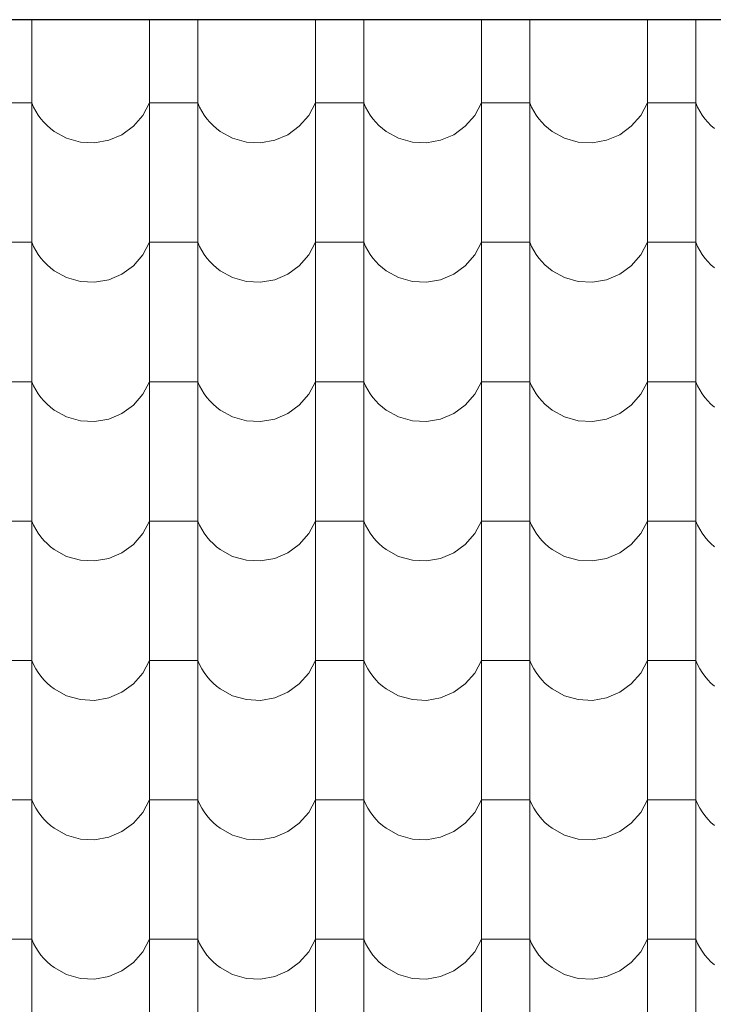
# Model space of a CAD drawing. Header units: millimetres. Extents: x -29624 to 9939, y -6894 to 6495.
# Tile 197 of 243: x 1897 to 2035, y -3377 to -3181. Entities that reach past the tile are written whole.
import ezdxf

# ---------------------------------------------------------------- set-up
doc = ezdxf.new("R2010")
doc.units = ezdxf.units.MM
doc.header["$MEASUREMENT"] = 0
doc.layers.add('810-G Ogólne', color=7, linetype='Continuous')
doc.layers.add('990-D Import IFC', color=7, linetype='Continuous')

# ---------------------------------------------------------------- blocks, each defined once
blk = doc.blocks.new('*X1822', base_point=(515069.4, 47309.9))
at = {"layer": '990-D Import IFC', "color": 251, "linetype": 'Continuous', "lineweight": 13, "true_color": 0x6a6a6a}
for p, q in [((528977.5, -15788.8), (528977.5, -15846.1)), ((529211.4, -15788.8), (529211.4, -15846.1)), ((529307.5, -15788.8), (529307.5, -15846.1)), ((529541.4, -15788.8), (529541.4, -15846.1)), ((529637.5, -15788.8), (529637.5, -15846.1)), ((529871.4, -15788.8), (529871.4, -15846.1)), ((529967.5, -15788.8), (529967.5, -15846.1)), ((530201.4, -15788.8), (530201.4, -15846.1)), ((530297.5, -15788.8), (530297.5, -15846.1)), ((528977.5, -15846.1), (528977.5, -16123.1)), ((529211.4, -15846.1), (529211.4, -16123.1)), ((529307.5, -15846.1), (529307.5, -16123.1)), ((529541.4, -15846.1), (529541.4, -16123.1)), ((529637.5, -15846.1), (529637.5, -16123.1)), ((529871.4, -15846.1), (529871.4, -16123.1)), ((529967.5, -15846.1), (529967.5, -16123.1)), ((530201.4, -15846.1), (530201.4, -16123.1)), ((530297.5, -15846.1), (530297.5, -16123.1)), ((528977.5, -15954.2), (528929.4, -15954.2)), ((528977.5, -15954.2), (528981.1, -15962.5)), ((528981.1, -15962.5), (528985.4, -15970.6)), ((529198.1, -15979.2), (529211.4, -15954.2)), ((529259.4, -15954.2), (529211.4, -15954.2)), ((529307.5, -15954.2), (529259.4, -15954.2)), ((529307.5, -15954.2), (529311.1, -15962.5)), ((529311.1, -15962.5), (529315.4, -15970.6)), ((529528.1, -15979.2), (529541.4, -15954.2)), ((529589.4, -15954.2), (529541.4, -15954.2)), ((529637.5, -15954.2), (529589.4, -15954.2)), ((529637.5, -15954.2), (529641.1, -15962.5)), ((529641.1, -15962.5), (529645.4, -15970.6)), ((529858.1, -15979.2), (529871.4, -15954.2)), ((529919.4, -15954.2), (529871.4, -15954.2)), ((529967.5, -15954.2), (529919.4, -15954.2)), ((529967.5, -15954.2), (529971.1, -15962.5)), ((529971.1, -15962.5), (529975.4, -15970.6)), ((530188.1, -15979.2), (530201.4, -15954.2)), ((530249.4, -15954.2), (530201.4, -15954.2)), ((530297.5, -15954.2), (530249.4, -15954.2)), ((530297.5, -15954.2), (530301.1, -15962.5)), ((530301.1, -15962.5), (530305.4, -15970.6)), ((528985.4, -15970.6), (528990.2, -15978.3)), ((528990.2, -15978.3), (528995.5, -15985.7)), ((528995.5, -15985.7), (529001.4, -15992.6)), ((529179.4, -16000.7), (529198.1, -15979.2)), ((529315.4, -15970.6), (529320.2, -15978.3)), ((529320.2, -15978.3), (529325.5, -15985.7)), ((529325.5, -15985.7), (529331.4, -15992.6)), ((529509.4, -16000.7), (529528.1, -15979.2)), ((529645.4, -15970.6), (529650.2, -15978.3)), ((529650.2, -15978.3), (529655.5, -15985.7)), ((529655.5, -15985.7), (529661.4, -15992.6)), ((529839.4, -16000.7), (529858.1, -15979.2)), ((529975.4, -15970.6), (529980.2, -15978.3)), ((529980.2, -15978.3), (529985.5, -15985.7)), ((529985.5, -15985.7), (529991.4, -15992.6)), ((530169.4, -16000.7), (530188.1, -15979.2)), ((530305.4, -15970.6), (530310.2, -15978.3)), ((530310.2, -15978.3), (530315.5, -15985.7)), ((530315.5, -15985.7), (530321.4, -15992.6)), ((529001.4, -15992.6), (529007.8, -15999.1)), ((529007.8, -15999.1), (529014.6, -16005.2)), ((529014.6, -16005.2), (529021.9, -16010.7)), ((529156.5, -16017.4), (529179.4, -16000.7)), ((529331.4, -15992.6), (529337.8, -15999.1)), ((529337.8, -15999.1), (529344.6, -16005.2)), ((529344.6, -16005.2), (529351.9, -16010.7)), ((529486.5, -16017.4), (529509.4, -16000.7)), ((529661.4, -15992.6), (529667.8, -15999.1)), ((529667.8, -15999.1), (529674.6, -16005.2)), ((529674.6, -16005.2), (529681.9, -16010.7)), ((529816.5, -16017.4), (529839.4, -16000.7)), ((529991.4, -15992.6), (529997.8, -15999.1)), ((529997.8, -15999.1), (530004.6, -16005.2)), ((530004.6, -16005.2), (530011.9, -16010.7)), ((530146.5, -16017.4), (530169.4, -16000.7)), ((530321.4, -15992.6), (530327.8, -15999.1)), ((530327.8, -15999.1), (530334.6, -16005.2)), ((529021.9, -16010.7), (529046.7, -16024.4)), ((529046.7, -16024.4), (529074.1, -16032.1)), ((529130.4, -16028.5), (529156.5, -16017.4)), ((529351.9, -16010.7), (529376.7, -16024.4)), ((529376.7, -16024.4), (529404.1, -16032.1)), ((529460.4, -16028.5), (529486.5, -16017.4)), ((529681.9, -16010.7), (529706.7, -16024.4)), ((529706.7, -16024.4), (529734.1, -16032.1)), ((529790.4, -16028.5), (529816.5, -16017.4)), ((530011.9, -16010.7), (530036.7, -16024.4)), ((530036.7, -16024.4), (530064.1, -16032.1)), ((530120.4, -16028.5), (530146.5, -16017.4)), ((529074.1, -16032.1), (529102.4, -16033.5)), ((529102.4, -16033.5), (529130.4, -16028.5)), ((529404.1, -16032.1), (529432.4, -16033.5)), ((529432.4, -16033.5), (529460.4, -16028.5)), ((529734.1, -16032.1), (529762.4, -16033.5)), ((529762.4, -16033.5), (529790.4, -16028.5)), ((530064.1, -16032.1), (530092.4, -16033.5)), ((530092.4, -16033.5), (530120.4, -16028.5)), ((528977.5, -16123.1), (528977.5, -16400.1)), ((529211.4, -16123.1), (529211.4, -16400.1)), ((529307.5, -16123.1), (529307.5, -16400.1)), ((529541.4, -16123.1), (529541.4, -16400.1)), ((529637.5, -16123.1), (529637.5, -16400.1)), ((529871.4, -16123.1), (529871.4, -16400.1)), ((529967.5, -16123.1), (529967.5, -16400.1)), ((530201.4, -16123.1), (530201.4, -16400.1)), ((530297.5, -16123.1), (530297.5, -16400.1)), ((528977.5, -16231.2), (528929.4, -16231.2)), ((528977.5, -16231.2), (528981.1, -16239.5)), ((528981.1, -16239.5), (528985.4, -16247.6)), ((529198.1, -16256.2), (529211.4, -16231.2)), ((529259.4, -16231.2), (529211.4, -16231.2)), ((529307.5, -16231.2), (529259.4, -16231.2)), ((529307.5, -16231.2), (529311.1, -16239.5)), ((529311.1, -16239.5), (529315.4, -16247.6)), ((529528.1, -16256.2), (529541.4, -16231.2)), ((529589.4, -16231.2), (529541.4, -16231.2)), ((529637.5, -16231.2), (529589.4, -16231.2)), ((529637.5, -16231.2), (529641.1, -16239.5)), ((529641.1, -16239.5), (529645.4, -16247.6)), ((529858.1, -16256.2), (529871.4, -16231.2)), ((529919.4, -16231.2), (529871.4, -16231.2)), ((529967.5, -16231.2), (529919.4, -16231.2)), ((529967.5, -16231.2), (529971.1, -16239.5)), ((529971.1, -16239.5), (529975.4, -16247.6)), ((530188.1, -16256.2), (530201.4, -16231.2)), ((530249.4, -16231.2), (530201.4, -16231.2)), ((530297.5, -16231.2), (530249.4, -16231.2)), ((530297.5, -16231.2), (530301.1, -16239.5)), ((530301.1, -16239.5), (530305.4, -16247.6)), ((528985.4, -16247.6), (528990.2, -16255.3)), ((528990.2, -16255.3), (528995.5, -16262.7)), ((529179.4, -16277.7), (529198.1, -16256.2)), ((529315.4, -16247.6), (529320.2, -16255.3)), ((529320.2, -16255.3), (529325.5, -16262.7)), ((529509.4, -16277.7), (529528.1, -16256.2)), ((529645.4, -16247.6), (529650.2, -16255.3)), ((529650.2, -16255.3), (529655.5, -16262.7)), ((529839.4, -16277.7), (529858.1, -16256.2)), ((529975.4, -16247.6), (529980.2, -16255.3)), ((529980.2, -16255.3), (529985.5, -16262.7)), ((530169.4, -16277.7), (530188.1, -16256.2)), ((530305.4, -16247.6), (530310.2, -16255.3)), ((530310.2, -16255.3), (530315.5, -16262.7)), ((528995.5, -16262.7), (529001.4, -16269.6)), ((529001.4, -16269.6), (529007.8, -16276.1)), ((529007.8, -16276.1), (529014.6, -16282.2)), ((529156.5, -16294.4), (529179.4, -16277.7)), ((529325.5, -16262.7), (529331.4, -16269.6)), ((529331.4, -16269.6), (529337.8, -16276.1)), ((529337.8, -16276.1), (529344.6, -16282.2)), ((529486.5, -16294.4), (529509.4, -16277.7)), ((529655.5, -16262.7), (529661.4, -16269.6)), ((529661.4, -16269.6), (529667.8, -16276.1)), ((529667.8, -16276.1), (529674.6, -16282.2)), ((529816.5, -16294.4), (529839.4, -16277.7)), ((529985.5, -16262.7), (529991.4, -16269.6)), ((529991.4, -16269.6), (529997.8, -16276.1)), ((529997.8, -16276.1), (530004.6, -16282.2)), ((530146.5, -16294.4), (530169.4, -16277.7)), ((530315.5, -16262.7), (530321.4, -16269.6)), ((530321.4, -16269.6), (530327.8, -16276.1)), ((530327.8, -16276.1), (530334.6, -16282.2)), ((529014.6, -16282.2), (529021.9, -16287.7)), ((529021.9, -16287.7), (529046.7, -16301.4)), ((529130.4, -16305.5), (529156.5, -16294.4)), ((529344.6, -16282.2), (529351.9, -16287.7)), ((529351.9, -16287.7), (529376.7, -16301.4)), ((529460.4, -16305.5), (529486.5, -16294.4)), ((529674.6, -16282.2), (529681.9, -16287.7)), ((529681.9, -16287.7), (529706.7, -16301.4)), ((529790.4, -16305.5), (529816.5, -16294.4)), ((530004.6, -16282.2), (530011.9, -16287.7)), ((530011.9, -16287.7), (530036.7, -16301.4)), ((530120.4, -16305.5), (530146.5, -16294.4)), ((529046.7, -16301.4), (529074.1, -16309.1)), ((529074.1, -16309.1), (529102.4, -16310.5)), ((529102.4, -16310.5), (529130.4, -16305.5)), ((529376.7, -16301.4), (529404.1, -16309.1)), ((529404.1, -16309.1), (529432.4, -16310.5)), ((529432.4, -16310.5), (529460.4, -16305.5)), ((529706.7, -16301.4), (529734.1, -16309.1)), ((529734.1, -16309.1), (529762.4, -16310.5)), ((529762.4, -16310.5), (529790.4, -16305.5)), ((530036.7, -16301.4), (530064.1, -16309.1)), ((530064.1, -16309.1), (530092.4, -16310.5)), ((530092.4, -16310.5), (530120.4, -16305.5)), ((528977.5, -16400.1), (528977.5, -16677.1)), ((529211.4, -16400.1), (529211.4, -16677.1)), ((529307.5, -16400.1), (529307.5, -16677.1)), ((529541.4, -16400.1), (529541.4, -16677.1)), ((529637.5, -16400.1), (529637.5, -16677.1)), ((529871.4, -16400.1), (529871.4, -16677.1)), ((529967.5, -16400.1), (529967.5, -16677.1)), ((530201.4, -16400.1), (530201.4, -16677.1)), ((530297.5, -16400.1), (530297.5, -16677.1)), ((528977.5, -16508.2), (528929.4, -16508.2)), ((528977.5, -16508.2), (528981.1, -16516.5)), ((529198.1, -16533.2), (529211.4, -16508.2)), ((529259.4, -16508.2), (529211.4, -16508.2)), ((529307.5, -16508.2), (529259.4, -16508.2)), ((529307.5, -16508.2), (529311.1, -16516.5)), ((529528.1, -16533.2), (529541.4, -16508.2)), ((529589.4, -16508.2), (529541.4, -16508.2)), ((529637.5, -16508.2), (529589.4, -16508.2)), ((529637.5, -16508.2), (529641.1, -16516.5)), ((529858.1, -16533.2), (529871.4, -16508.2)), ((529919.4, -16508.2), (529871.4, -16508.2)), ((529967.5, -16508.2), (529919.4, -16508.2)), ((529967.5, -16508.2), (529971.1, -16516.5)), ((530188.1, -16533.2), (530201.4, -16508.2)), ((530249.4, -16508.2), (530201.4, -16508.2)), ((530297.5, -16508.2), (530249.4, -16508.2)), ((530297.5, -16508.2), (530301.1, -16516.5)), ((528981.1, -16516.5), (528985.4, -16524.6)), ((528985.4, -16524.6), (528990.2, -16532.3)), ((528990.2, -16532.3), (528995.5, -16539.7)), ((529179.4, -16554.7), (529198.1, -16533.2)), ((529311.1, -16516.5), (529315.4, -16524.6)), ((529315.4, -16524.6), (529320.2, -16532.3)), ((529320.2, -16532.3), (529325.5, -16539.7)), ((529509.4, -16554.7), (529528.1, -16533.2)), ((529641.1, -16516.5), (529645.4, -16524.6)), ((529645.4, -16524.6), (529650.2, -16532.3)), ((529650.2, -16532.3), (529655.5, -16539.7)), ((529839.4, -16554.7), (529858.1, -16533.2)), ((529971.1, -16516.5), (529975.4, -16524.6)), ((529975.4, -16524.6), (529980.2, -16532.3)), ((529980.2, -16532.3), (529985.5, -16539.7)), ((530169.4, -16554.7), (530188.1, -16533.2)), ((530301.1, -16516.5), (530305.4, -16524.6)), ((530305.4, -16524.6), (530310.2, -16532.3)), ((530310.2, -16532.3), (530315.5, -16539.7)), ((528995.5, -16539.7), (529001.4, -16546.6)), ((529001.4, -16546.6), (529007.8, -16553.1)), ((529007.8, -16553.1), (529014.6, -16559.2)), ((529325.5, -16539.7), (529331.4, -16546.6)), ((529331.4, -16546.6), (529337.8, -16553.1)), ((529337.8, -16553.1), (529344.6, -16559.2)), ((529655.5, -16539.7), (529661.4, -16546.6)), ((529661.4, -16546.6), (529667.8, -16553.1)), ((529667.8, -16553.1), (529674.6, -16559.2)), ((529985.5, -16539.7), (529991.4, -16546.6)), ((529991.4, -16546.6), (529997.8, -16553.1)), ((529997.8, -16553.1), (530004.6, -16559.2)), ((530315.5, -16539.7), (530321.4, -16546.6)), ((530321.4, -16546.6), (530327.8, -16553.1)), ((530327.8, -16553.1), (530334.6, -16559.2)), ((529014.6, -16559.2), (529021.9, -16564.7)), ((529021.9, -16564.7), (529046.7, -16578.4)), ((529130.4, -16582.5), (529156.5, -16571.4)), ((529156.5, -16571.4), (529179.4, -16554.7)), ((529344.6, -16559.2), (529351.9, -16564.7)), ((529351.9, -16564.7), (529376.7, -16578.4)), ((529460.4, -16582.5), (529486.5, -16571.4)), ((529486.5, -16571.4), (529509.4, -16554.7)), ((529674.6, -16559.2), (529681.9, -16564.7)), ((529681.9, -16564.7), (529706.7, -16578.4)), ((529790.4, -16582.5), (529816.5, -16571.4)), ((529816.5, -16571.4), (529839.4, -16554.7)), ((530004.6, -16559.2), (530011.9, -16564.7)), ((530011.9, -16564.7), (530036.7, -16578.4)), ((530120.4, -16582.5), (530146.5, -16571.4)), ((530146.5, -16571.4), (530169.4, -16554.7)), ((529046.7, -16578.4), (529074.1, -16586.1)), ((529074.1, -16586.1), (529102.4, -16587.5)), ((529102.4, -16587.5), (529130.4, -16582.5)), ((529376.7, -16578.4), (529404.1, -16586.1)), ((529404.1, -16586.1), (529432.4, -16587.5)), ((529432.4, -16587.5), (529460.4, -16582.5)), ((529706.7, -16578.4), (529734.1, -16586.1)), ((529734.1, -16586.1), (529762.4, -16587.5)), ((529762.4, -16587.5), (529790.4, -16582.5)), ((530036.7, -16578.4), (530064.1, -16586.1)), ((530064.1, -16586.1), (530092.4, -16587.5)), ((530092.4, -16587.5), (530120.4, -16582.5)), ((528977.5, -16677.1), (528977.5, -16954.1)), ((529211.4, -16677.1), (529211.4, -16954.1)), ((529307.5, -16677.1), (529307.5, -16954.1)), ((529541.4, -16677.1), (529541.4, -16954.1)), ((529637.5, -16677.1), (529637.5, -16954.1)), ((529871.4, -16677.1), (529871.4, -16954.1)), ((529967.5, -16677.1), (529967.5, -16954.1)), ((530201.4, -16677.1), (530201.4, -16954.1)), ((530297.5, -16677.1), (530297.5, -16954.1)), ((528977.5, -16785.2), (528929.4, -16785.2)), ((528977.5, -16785.2), (528981.1, -16793.5)), ((529198.1, -16810.2), (529211.4, -16785.2)), ((529259.4, -16785.2), (529211.4, -16785.2)), ((529307.5, -16785.2), (529259.4, -16785.2)), ((529307.5, -16785.2), (529311.1, -16793.5)), ((529528.1, -16810.2), (529541.4, -16785.2)), ((529589.4, -16785.2), (529541.4, -16785.2)), ((529637.5, -16785.2), (529589.4, -16785.2)), ((529637.5, -16785.2), (529641.1, -16793.5)), ((529858.1, -16810.2), (529871.4, -16785.2)), ((529919.4, -16785.2), (529871.4, -16785.2)), ((529967.5, -16785.2), (529919.4, -16785.2)), ((529967.5, -16785.2), (529971.1, -16793.5)), ((530188.1, -16810.2), (530201.4, -16785.2)), ((530249.4, -16785.2), (530201.4, -16785.2)), ((530297.5, -16785.2), (530249.4, -16785.2)), ((530297.5, -16785.2), (530301.1, -16793.5)), ((528981.1, -16793.5), (528985.4, -16801.6)), ((528985.4, -16801.6), (528990.2, -16809.3)), ((529311.1, -16793.5), (529315.4, -16801.6)), ((529315.4, -16801.6), (529320.2, -16809.3)), ((529641.1, -16793.5), (529645.4, -16801.6)), ((529645.4, -16801.6), (529650.2, -16809.3)), ((529971.1, -16793.5), (529975.4, -16801.6)), ((529975.4, -16801.6), (529980.2, -16809.3)), ((530301.1, -16793.5), (530305.4, -16801.6)), ((530305.4, -16801.6), (530310.2, -16809.3)), ((528990.2, -16809.3), (528995.5, -16816.7)), ((528995.5, -16816.7), (529001.4, -16823.6)), ((529001.4, -16823.6), (529007.8, -16830.1)), ((529179.4, -16831.7), (529198.1, -16810.2)), ((529320.2, -16809.3), (529325.5, -16816.7)), ((529325.5, -16816.7), (529331.4, -16823.6)), ((529331.4, -16823.6), (529337.8, -16830.1)), ((529509.4, -16831.7), (529528.1, -16810.2)), ((529650.2, -16809.3), (529655.5, -16816.7)), ((529655.5, -16816.7), (529661.4, -16823.6)), ((529661.4, -16823.6), (529667.8, -16830.1)), ((529839.4, -16831.7), (529858.1, -16810.2)), ((529980.2, -16809.3), (529985.5, -16816.7)), ((529985.5, -16816.7), (529991.4, -16823.6)), ((529991.4, -16823.6), (529997.8, -16830.1)), ((530169.4, -16831.7), (530188.1, -16810.2)), ((530310.2, -16809.3), (530315.5, -16816.7)), ((530315.5, -16816.7), (530321.4, -16823.6)), ((530321.4, -16823.6), (530327.8, -16830.1)), ((529007.8, -16830.1), (529014.6, -16836.2)), ((529014.6, -16836.2), (529021.9, -16841.7)), ((529021.9, -16841.7), (529046.7, -16855.4)), ((529156.5, -16848.4), (529179.4, -16831.7)), ((529337.8, -16830.1), (529344.6, -16836.2)), ((529344.6, -16836.2), (529351.9, -16841.7)), ((529351.9, -16841.7), (529376.7, -16855.4)), ((529486.5, -16848.4), (529509.4, -16831.7)), ((529667.8, -16830.1), (529674.6, -16836.2)), ((529674.6, -16836.2), (529681.9, -16841.7)), ((529681.9, -16841.7), (529706.7, -16855.4)), ((529816.5, -16848.4), (529839.4, -16831.7)), ((529997.8, -16830.1), (530004.6, -16836.2)), ((530004.6, -16836.2), (530011.9, -16841.7)), ((530011.9, -16841.7), (530036.7, -16855.4)), ((530146.5, -16848.4), (530169.4, -16831.7)), ((530327.8, -16830.1), (530334.6, -16836.2)), ((529046.7, -16855.4), (529074.1, -16863.1)), ((529074.1, -16863.1), (529102.4, -16864.5)), ((529102.4, -16864.5), (529130.4, -16859.5)), ((529130.4, -16859.5), (529156.5, -16848.4)), ((529376.7, -16855.4), (529404.1, -16863.1)), ((529404.1, -16863.1), (529432.4, -16864.5)), ((529432.4, -16864.5), (529460.4, -16859.5)), ((529460.4, -16859.5), (529486.5, -16848.4)), ((529706.7, -16855.4), (529734.1, -16863.1)), ((529734.1, -16863.1), (529762.4, -16864.5)), ((529762.4, -16864.5), (529790.4, -16859.5)), ((529790.4, -16859.5), (529816.5, -16848.4)), ((530036.7, -16855.4), (530064.1, -16863.1)), ((530064.1, -16863.1), (530092.4, -16864.5)), ((530092.4, -16864.5), (530120.4, -16859.5)), ((530120.4, -16859.5), (530146.5, -16848.4)), ((528977.5, -16954.1), (528977.5, -17231.1)), ((529211.4, -16954.1), (529211.4, -17231.1)), ((529307.5, -16954.1), (529307.5, -17231.1)), ((529541.4, -16954.1), (529541.4, -17231.1)), ((529637.5, -16954.1), (529637.5, -17231.1)), ((529871.4, -16954.1), (529871.4, -17231.1)), ((529967.5, -16954.1), (529967.5, -17231.1)), ((530201.4, -16954.1), (530201.4, -17231.1)), ((530297.5, -16954.1), (530297.5, -17231.1)), ((528977.5, -17062.2), (528929.4, -17062.2)), ((528977.5, -17062.2), (528981.1, -17070.5)), ((529198.1, -17087.2), (529211.4, -17062.2)), ((529259.4, -17062.2), (529211.4, -17062.2)), ((529307.5, -17062.2), (529259.4, -17062.2)), ((529307.5, -17062.2), (529311.1, -17070.5)), ((529528.1, -17087.2), (529541.4, -17062.2)), ((529589.4, -17062.2), (529541.4, -17062.2)), ((529637.5, -17062.2), (529589.4, -17062.2)), ((529637.5, -17062.2), (529641.1, -17070.5)), ((529858.1, -17087.2), (529871.4, -17062.2)), ((529919.4, -17062.2), (529871.4, -17062.2)), ((529967.5, -17062.2), (529919.4, -17062.2)), ((529967.5, -17062.2), (529971.1, -17070.5)), ((530188.1, -17087.2), (530201.4, -17062.2)), ((530249.4, -17062.2), (530201.4, -17062.2)), ((530297.5, -17062.2), (530249.4, -17062.2)), ((530297.5, -17062.2), (530301.1, -17070.5)), ((528981.1, -17070.5), (528985.4, -17078.6)), ((528985.4, -17078.6), (528990.2, -17086.3)), ((529311.1, -17070.5), (529315.4, -17078.6)), ((529315.4, -17078.6), (529320.2, -17086.3)), ((529641.1, -17070.5), (529645.4, -17078.6)), ((529645.4, -17078.6), (529650.2, -17086.3)), ((529971.1, -17070.5), (529975.4, -17078.6)), ((529975.4, -17078.6), (529980.2, -17086.3)), ((530301.1, -17070.5), (530305.4, -17078.6)), ((530305.4, -17078.6), (530310.2, -17086.3)), ((528990.2, -17086.3), (528995.5, -17093.7)), ((528995.5, -17093.7), (529001.4, -17100.6)), ((529001.4, -17100.6), (529007.8, -17107.1)), ((529179.4, -17108.7), (529198.1, -17087.2)), ((529320.2, -17086.3), (529325.5, -17093.7)), ((529325.5, -17093.7), (529331.4, -17100.6)), ((529331.4, -17100.6), (529337.8, -17107.1)), ((529509.4, -17108.7), (529528.1, -17087.2)), ((529650.2, -17086.3), (529655.5, -17093.7)), ((529655.5, -17093.7), (529661.4, -17100.6)), ((529661.4, -17100.6), (529667.8, -17107.1)), ((529839.4, -17108.7), (529858.1, -17087.2)), ((529980.2, -17086.3), (529985.5, -17093.7)), ((529985.5, -17093.7), (529991.4, -17100.6)), ((529991.4, -17100.6), (529997.8, -17107.1)), ((530169.4, -17108.7), (530188.1, -17087.2)), ((530310.2, -17086.3), (530315.5, -17093.7)), ((530315.5, -17093.7), (530321.4, -17100.6)), ((530321.4, -17100.6), (530327.8, -17107.1)), ((529007.8, -17107.1), (529014.6, -17113.2)), ((529014.6, -17113.2), (529021.9, -17118.7)), ((529021.9, -17118.7), (529046.7, -17132.4)), ((529156.5, -17125.4), (529179.4, -17108.7)), ((529337.8, -17107.1), (529344.6, -17113.2)), ((529344.6, -17113.2), (529351.9, -17118.7)), ((529351.9, -17118.7), (529376.7, -17132.4)), ((529486.5, -17125.4), (529509.4, -17108.7)), ((529667.8, -17107.1), (529674.6, -17113.2)), ((529674.6, -17113.2), (529681.9, -17118.7)), ((529681.9, -17118.7), (529706.7, -17132.4)), ((529816.5, -17125.4), (529839.4, -17108.7)), ((529997.8, -17107.1), (530004.6, -17113.2)), ((530004.6, -17113.2), (530011.9, -17118.7)), ((530011.9, -17118.7), (530036.7, -17132.4)), ((530146.5, -17125.4), (530169.4, -17108.7)), ((530327.8, -17107.1), (530334.6, -17113.2)), ((529046.7, -17132.4), (529074.1, -17140.1)), ((529074.1, -17140.1), (529102.4, -17141.5)), ((529102.4, -17141.5), (529130.4, -17136.5)), ((529130.4, -17136.5), (529156.5, -17125.4)), ((529376.7, -17132.4), (529404.1, -17140.1)), ((529404.1, -17140.1), (529432.4, -17141.5)), ((529432.4, -17141.5), (529460.4, -17136.5)), ((529460.4, -17136.5), (529486.5, -17125.4)), ((529706.7, -17132.4), (529734.1, -17140.1)), ((529734.1, -17140.1), (529762.4, -17141.5)), ((529762.4, -17141.5), (529790.4, -17136.5)), ((529790.4, -17136.5), (529816.5, -17125.4)), ((530036.7, -17132.4), (530064.1, -17140.1)), ((530064.1, -17140.1), (530092.4, -17141.5)), ((530092.4, -17141.5), (530120.4, -17136.5)), ((530120.4, -17136.5), (530146.5, -17125.4)), ((528977.5, -17231.1), (528977.5, -17508.1)), ((529211.4, -17231.1), (529211.4, -17508.1)), ((529307.5, -17231.1), (529307.5, -17508.1)), ((529541.4, -17231.1), (529541.4, -17508.1)), ((529637.5, -17231.1), (529637.5, -17508.1)), ((529871.4, -17231.1), (529871.4, -17508.1)), ((529967.5, -17231.1), (529967.5, -17508.1)), ((530201.4, -17231.1), (530201.4, -17508.1)), ((530297.5, -17231.1), (530297.5, -17508.1)), ((528977.5, -17339.2), (528929.4, -17339.2)), ((528977.5, -17339.2), (528981.1, -17347.5)), ((528981.1, -17347.5), (528985.4, -17355.6)), ((528985.4, -17355.6), (528990.2, -17363.3)), ((529198.1, -17364.2), (529211.4, -17339.2)), ((529259.4, -17339.2), (529211.4, -17339.2)), ((529307.5, -17339.2), (529259.4, -17339.2)), ((529307.5, -17339.2), (529311.1, -17347.5)), ((529311.1, -17347.5), (529315.4, -17355.6)), ((529315.4, -17355.6), (529320.2, -17363.3)), ((529528.1, -17364.2), (529541.4, -17339.2)), ((529589.4, -17339.2), (529541.4, -17339.2)), ((529637.5, -17339.2), (529589.4, -17339.2)), ((529637.5, -17339.2), (529641.1, -17347.5)), ((529641.1, -17347.5), (529645.4, -17355.6)), ((529645.4, -17355.6), (529650.2, -17363.3)), ((529858.1, -17364.2), (529871.4, -17339.2)), ((529919.4, -17339.2), (529871.4, -17339.2)), ((529967.5, -17339.2), (529919.4, -17339.2)), ((529967.5, -17339.2), (529971.1, -17347.5)), ((529971.1, -17347.5), (529975.4, -17355.6)), ((529975.4, -17355.6), (529980.2, -17363.3)), ((530188.1, -17364.2), (530201.4, -17339.2)), ((530249.4, -17339.2), (530201.4, -17339.2)), ((530297.5, -17339.2), (530249.4, -17339.2)), ((530297.5, -17339.2), (530301.1, -17347.5)), ((530301.1, -17347.5), (530305.4, -17355.6)), ((530305.4, -17355.6), (530310.2, -17363.3)), ((528990.2, -17363.3), (528995.5, -17370.7)), ((528995.5, -17370.7), (529001.4, -17377.6)), ((529179.4, -17385.7), (529198.1, -17364.2)), ((529320.2, -17363.3), (529325.5, -17370.7)), ((529325.5, -17370.7), (529331.4, -17377.6)), ((529509.4, -17385.7), (529528.1, -17364.2)), ((529650.2, -17363.3), (529655.5, -17370.7)), ((529655.5, -17370.7), (529661.4, -17377.6)), ((529839.4, -17385.7), (529858.1, -17364.2)), ((529980.2, -17363.3), (529985.5, -17370.7)), ((529985.5, -17370.7), (529991.4, -17377.6)), ((530169.4, -17385.7), (530188.1, -17364.2)), ((530310.2, -17363.3), (530315.5, -17370.7)), ((530315.5, -17370.7), (530321.4, -17377.6)), ((529001.4, -17377.6), (529007.8, -17384.1)), ((529007.8, -17384.1), (529014.6, -17390.2)), ((529014.6, -17390.2), (529021.9, -17395.7)), ((529021.9, -17395.7), (529046.7, -17409.4)), ((529156.5, -17402.4), (529179.4, -17385.7)), ((529331.4, -17377.6), (529337.8, -17384.1)), ((529337.8, -17384.1), (529344.6, -17390.2)), ((529344.6, -17390.2), (529351.9, -17395.7)), ((529351.9, -17395.7), (529376.7, -17409.4)), ((529486.5, -17402.4), (529509.4, -17385.7)), ((529661.4, -17377.6), (529667.8, -17384.1)), ((529667.8, -17384.1), (529674.6, -17390.2)), ((529674.6, -17390.2), (529681.9, -17395.7)), ((529681.9, -17395.7), (529706.7, -17409.4)), ((529816.5, -17402.4), (529839.4, -17385.7)), ((529991.4, -17377.6), (529997.8, -17384.1)), ((529997.8, -17384.1), (530004.6, -17390.2)), ((530004.6, -17390.2), (530011.9, -17395.7)), ((530011.9, -17395.7), (530036.7, -17409.4)), ((530146.5, -17402.4), (530169.4, -17385.7)), ((530321.4, -17377.6), (530327.8, -17384.1)), ((530327.8, -17384.1), (530334.6, -17390.2)), ((529046.7, -17409.4), (529074.1, -17417.1)), ((529102.4, -17418.5), (529130.4, -17413.5)), ((529130.4, -17413.5), (529156.5, -17402.4)), ((529376.7, -17409.4), (529404.1, -17417.1)), ((529432.4, -17418.5), (529460.4, -17413.5)), ((529460.4, -17413.5), (529486.5, -17402.4)), ((529706.7, -17409.4), (529734.1, -17417.1)), ((529762.4, -17418.5), (529790.4, -17413.5)), ((529790.4, -17413.5), (529816.5, -17402.4)), ((530036.7, -17409.4), (530064.1, -17417.1)), ((530092.4, -17418.5), (530120.4, -17413.5)), ((530120.4, -17413.5), (530146.5, -17402.4)), ((529074.1, -17417.1), (529102.4, -17418.5)), ((529404.1, -17417.1), (529432.4, -17418.5)), ((529734.1, -17417.1), (529762.4, -17418.5)), ((530064.1, -17417.1), (530092.4, -17418.5)), ((528977.5, -17508.1), (528977.5, -17785.1)), ((529211.4, -17508.1), (529211.4, -17785.1)), ((529307.5, -17508.1), (529307.5, -17785.1)), ((529541.4, -17508.1), (529541.4, -17785.1)), ((529637.5, -17508.1), (529637.5, -17785.1)), ((529871.4, -17508.1), (529871.4, -17785.1)), ((529967.5, -17508.1), (529967.5, -17785.1)), ((530201.4, -17508.1), (530201.4, -17785.1)), ((530297.5, -17508.1), (530297.5, -17785.1)), ((528977.5, -17616.2), (528929.4, -17616.2)), ((528977.5, -17616.2), (528981.1, -17624.5)), ((528981.1, -17624.5), (528985.4, -17632.6)), ((529198.1, -17641.2), (529211.4, -17616.2)), ((529259.4, -17616.2), (529211.4, -17616.2)), ((529307.5, -17616.2), (529259.4, -17616.2)), ((529307.5, -17616.2), (529311.1, -17624.5)), ((529311.1, -17624.5), (529315.4, -17632.6)), ((529528.1, -17641.2), (529541.4, -17616.2)), ((529589.4, -17616.2), (529541.4, -17616.2)), ((529637.5, -17616.2), (529589.4, -17616.2)), ((529637.5, -17616.2), (529641.1, -17624.5)), ((529641.1, -17624.5), (529645.4, -17632.6)), ((529858.1, -17641.2), (529871.4, -17616.2)), ((529919.4, -17616.2), (529871.4, -17616.2)), ((529967.5, -17616.2), (529919.4, -17616.2)), ((529967.5, -17616.2), (529971.1, -17624.5)), ((529971.1, -17624.5), (529975.4, -17632.6)), ((530188.1, -17641.2), (530201.4, -17616.2)), ((530249.4, -17616.2), (530201.4, -17616.2)), ((530297.5, -17616.2), (530249.4, -17616.2)), ((530297.5, -17616.2), (530301.1, -17624.5)), ((530301.1, -17624.5), (530305.4, -17632.6)), ((528985.4, -17632.6), (528990.2, -17640.3)), ((528990.2, -17640.3), (528995.5, -17647.7)), ((528995.5, -17647.7), (529001.4, -17654.6)), ((529179.4, -17662.7), (529198.1, -17641.2)), ((529315.4, -17632.6), (529320.2, -17640.3)), ((529320.2, -17640.3), (529325.5, -17647.7)), ((529325.5, -17647.7), (529331.4, -17654.6)), ((529509.4, -17662.7), (529528.1, -17641.2)), ((529645.4, -17632.6), (529650.2, -17640.3)), ((529650.2, -17640.3), (529655.5, -17647.7)), ((529655.5, -17647.7), (529661.4, -17654.6)), ((529839.4, -17662.7), (529858.1, -17641.2)), ((529975.4, -17632.6), (529980.2, -17640.3)), ((529980.2, -17640.3), (529985.5, -17647.7)), ((529985.5, -17647.7), (529991.4, -17654.6)), ((530169.4, -17662.7), (530188.1, -17641.2)), ((530305.4, -17632.6), (530310.2, -17640.3)), ((530310.2, -17640.3), (530315.5, -17647.7)), ((530315.5, -17647.7), (530321.4, -17654.6)), ((529001.4, -17654.6), (529007.8, -17661.1)), ((529007.8, -17661.1), (529014.6, -17667.2)), ((529014.6, -17667.2), (529021.9, -17672.7)), ((529156.5, -17679.4), (529179.4, -17662.7)), ((529331.4, -17654.6), (529337.8, -17661.1)), ((529337.8, -17661.1), (529344.6, -17667.2)), ((529344.6, -17667.2), (529351.9, -17672.7)), ((529486.5, -17679.4), (529509.4, -17662.7)), ((529661.4, -17654.6), (529667.8, -17661.1)), ((529667.8, -17661.1), (529674.6, -17667.2)), ((529674.6, -17667.2), (529681.9, -17672.7)), ((529816.5, -17679.4), (529839.4, -17662.7)), ((529991.4, -17654.6), (529997.8, -17661.1)), ((529997.8, -17661.1), (530004.6, -17667.2)), ((530004.6, -17667.2), (530011.9, -17672.7)), ((530146.5, -17679.4), (530169.4, -17662.7)), ((530321.4, -17654.6), (530327.8, -17661.1)), ((530327.8, -17661.1), (530334.6, -17667.2)), ((529021.9, -17672.7), (529046.7, -17686.4)), ((529046.7, -17686.4), (529074.1, -17694.1)), ((529130.4, -17690.5), (529156.5, -17679.4)), ((529351.9, -17672.7), (529376.7, -17686.4)), ((529376.7, -17686.4), (529404.1, -17694.1)), ((529460.4, -17690.5), (529486.5, -17679.4)), ((529681.9, -17672.7), (529706.7, -17686.4)), ((529706.7, -17686.4), (529734.1, -17694.1)), ((529790.4, -17690.5), (529816.5, -17679.4)), ((530011.9, -17672.7), (530036.7, -17686.4)), ((530036.7, -17686.4), (530064.1, -17694.1)), ((530120.4, -17690.5), (530146.5, -17679.4)), ((529074.1, -17694.1), (529102.4, -17695.5)), ((529102.4, -17695.5), (529130.4, -17690.5)), ((529404.1, -17694.1), (529432.4, -17695.5)), ((529432.4, -17695.5), (529460.4, -17690.5)), ((529734.1, -17694.1), (529762.4, -17695.5)), ((529762.4, -17695.5), (529790.4, -17690.5)), ((530064.1, -17694.1), (530092.4, -17695.5)), ((530092.4, -17695.5), (530120.4, -17690.5))]:
    blk.add_line(p, q, dxfattribs=at)
blk = doc.blocks.new('Wypełnienie_6_3', base_point=(515069.4, 47309.9))
at = {"layer": '990-D Import IFC', "color": 251, "linetype": 'Continuous', "lineweight": 13, "true_color": 0x6a6a6a}
blk.add_blockref('*X1822', (515069.4, 47309.9), dxfattribs=at)

msp = doc.modelspace()

# ---------------------------------------------------------------- linework, layer by layer
at = {"layer": '810-G Ogólne', "color": 7, "linetype": 'Continuous', "lineweight": 25}
msp.add_line((3916.26, -3181.299), (1399.669, -3181.299), dxfattribs=at)
at = {"layer": '990-D Import IFC', "color": 7, "linetype": 'Continuous', "lineweight": 13}
msp.add_lwpolyline([(1399.669, -3181.299), (824.669, -3576.299), (4836.669, -3576.299), (4292.669, -3181.299), (4232.373, -3225.08), (4233.306, -3181.299), (3972.204, -3181.299), (3972.204, -3221.126), (3916.26, -3221.126), (3916.26, -3181.299)], close=True, dxfattribs=at)

# ---------------------------------------------------------------- block references
at = {"layer": '990-D Import IFC', "color": 251, "linetype": 'Continuous', "lineweight": 13, "true_color": 0x6a6a6a, "xscale": 0.1, "yscale": 0.1, "zscale": 0.1}
msp.add_blockref('Wypełnienie_6_3', (508.562, 3128.573), dxfattribs=at)

doc.saveas('drawing.dxf')
